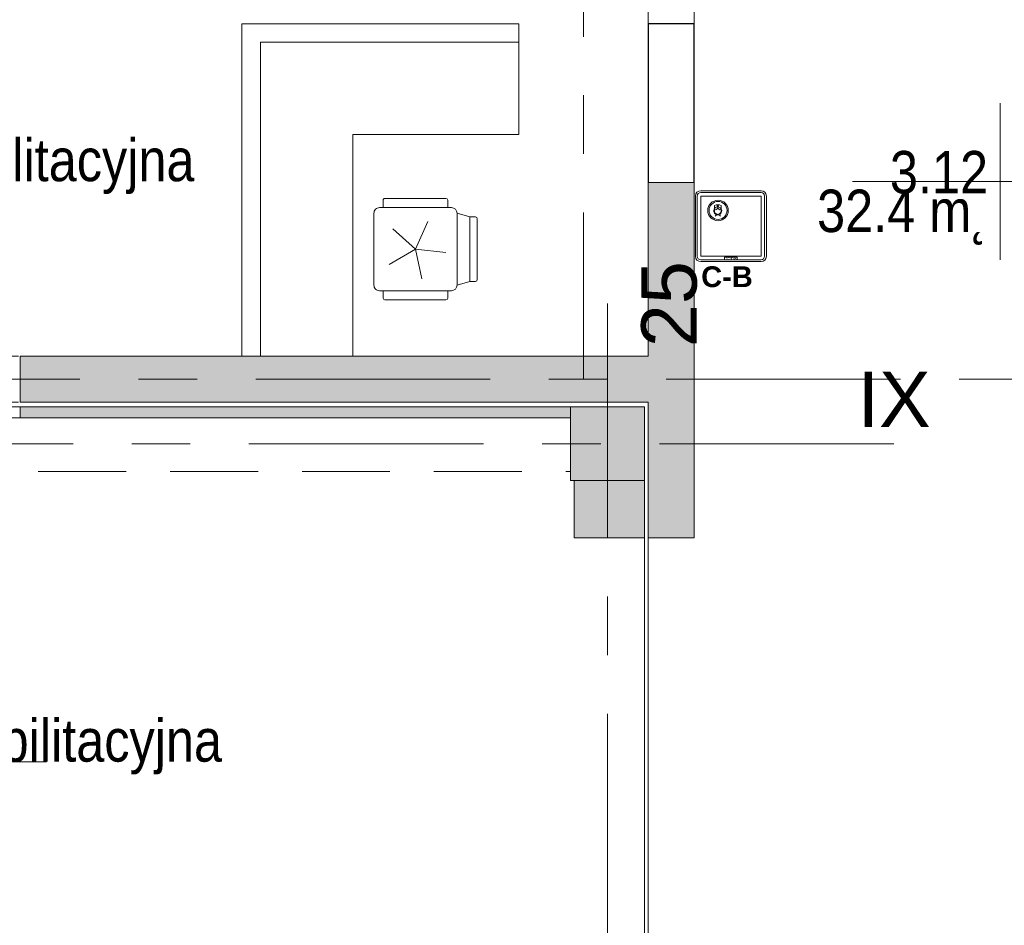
# Model space of a CAD drawing. Header units: centimetres. Extents: x -1737 to 22393, y -8842 to 3838.
# Tile 150 of 167: x 869 to 1402, y 2547 to 3038. Entities that reach past the tile are written whole.
import ezdxf

# ---------------------------------------------------------------- set-up
doc = ezdxf.new("R2010")
doc.units = ezdxf.units.CM
for name, pattern in [('Dash', [60, 30, -30]), ('Oś', [222.25, 127, -31.75, 31.75, -31.75]), ('Ukryte', [71.438, 47.625, -23.813])]:
    doc.linetypes.add(name, pattern=pattern)
for name, color, linetype, lineweight in [('A-AREA', 32, 'Continuous', 13), ('A-AREA-IDEN', 2, 'Continuous', 13), ('A-DETL-HDLN', 90, 'Ukryte', 9), ('A-DOOR', 31, 'Continuous', 13), ('A-DOOR-HDLN', 31, 'Continuous', 13), ('A-WALL', 113, 'Continuous', 13), ('A-WALL-PATT', 111, 'Continuous', 13), ('I-FURN', 30, 'Continuous', 9), ('PRZYW_Elementy_inst_przyw', 7, 'Continuous', 9), ('S-COLS', 52, 'Continuous', 13), ('S-GRID', 1, 'Continuous', 13), ('S-GRID-IDEN', 1, 'Continuous', 13)]:
    doc.layers.add(name, color=color, linetype=linetype, lineweight=lineweight)
doc.styles.add('adam', font='arialbd.ttf')
doc.styles.add('Arial_4', font='arial.ttf', dxfattribs={"height": 30})
doc.styles.add('Arial_7', font='arial.ttf', dxfattribs={"width": 0.85, "height": 23})

# ---------------------------------------------------------------- blocks, each defined once
blk = doc.blocks.new('M_Concrete-Square-Column - 400 x 400mm-1512407-3_piętro I __3_90 m_ - stan projektowany')
at = {"layer": 'S-COLS', "lineweight": 9}
blk.add_hatch(color=253, dxfattribs=at).paths.add_polyline_path([(20, -20), (20, 20), (-20, 20), (-20, -20), (11, -20)], flags=0)
for p, q in [((20, 20), (-20, 20)), ((-20, 20), (-20, -20)), ((20, -20), (20, 20)), ((-20, -20), (20, -20))]:
    blk.add_line(p, q, dxfattribs=at)
blk = doc.blocks.new('OTWOR_DRZWIOWY_NIEZABUD - 151x205-2280554-3_piętro I __3_90 m_ - stan projektowany')
at = {"layer": 'A-DOOR-HDLN', "linetype": 'Dash', "lineweight": 9}
for p, q in [((-75.5, 12.5), (75.5, 12.5)), ((-75.5, -12.5), (75.5, -12.5))]:
    blk.add_line(p, q, dxfattribs=at)
blk = doc.blocks.new('OTWOR_DRZWIOWY_NIEZABUD - 151x205-2280578-3_piętro I __3_90 m_ - stan projektowany')
at = {"layer": 'A-DOOR-HDLN', "linetype": 'Dash', "lineweight": 9}
for p, q in [((-75.5, 3), (75.5, 3)), ((-75.5, -3), (75.5, -3))]:
    blk.add_line(p, q, dxfattribs=at)
blk = doc.blocks.new('OTWOR_DRZWIOWY_NIEZABUD - 120x205-2433825-3_piętro I __3_90 m_ - stan projektowany')
at = {"layer": 'A-DOOR-HDLN', "linetype": 'Dash', "lineweight": 9}
for p, q in [((-60, 12.5), (60, 12.5)), ((-60, -12.5), (60, -12.5))]:
    blk.add_line(p, q, dxfattribs=at)
blk = doc.blocks.new('krzesło obrotowe - krzesło obrotowe-1270918-3_piętro I __3_90 m_ - stan projektowany')
at = {"layer": 'I-FURN'}
for p, q in [((-16.5, 27.5), (16.5, 27.5)), ((-19.5, 22.5), (19.5, 22.5)), ((-17.5, 22.5), (-17.5, 26.5)), ((17.5, 22.5), (17.5, 26.5)), ((-33.5, -16.5), (-33.5, 16.5)), ((-29.5, 17.5), (-32.5, 17.5)), ((-22.5, 19.5), (-29.5, 17.5)), ((-29.5, -17.5), (-29.5, 17.5)), ((-22.5, -19.5), (-22.5, 19.5)), ((-3.43, 16.14), (0, 0)), ((22.5, 19.5), (22.5, -19.5)), ((0, 0), (14.29, 8.25)), ((0, 0), (-16.41, 1.72)), ((-6.71, -15.07), (0, 0)), ((0, 0), (12.26, -11.04)), ((-32.5, -17.5), (-29.5, -17.5)), ((-29.5, -17.5), (-22.5, -19.5)), ((19.5, -22.5), (-19.5, -22.5)), ((-17.5, -22.5), (-17.5, -26.5)), ((17.5, -22.5), (17.5, -26.5)), ((16.5, -27.5), (-16.5, -27.5))]:
    blk.add_line(p, q, dxfattribs=at)
for centre, radius, start, end in [((-16.5, 26.5), 1, 90, 180), ((16.5, 26.5), 1, 0, 90), ((-19.5, 19.5), 3, 90, 180), ((19.5, 19.5), 3, 360, 90), ((-32.5, 16.5), 1, 90, 180), ((-32.5, -16.5), 1, 180, 270), ((-19.5, -19.5), 3, 180, 270), ((19.5, -19.5), 3, 270, 0), ((-16.5, -26.5), 1, 180, 270), ((16.5, -26.5), 1, 270, 0)]:
    blk.add_arc(centre, radius, start, end, dxfattribs=at)
blk = doc.blocks.new('Lada rejestracji4 - Lada rejestracji-2433925-3_piętro I __3_90 m_ - stan projektowany')
at = {"layer": 'I-FURN'}
for p, q in [((3035.83, -1022.08), (2855.83, -1022.08)), ((3035.83, -1172.08), (3035.83, -1022.08)), ((2855.83, -1032.08), (3025.83, -1032.08)), ((3025.83, -1032.08), (3025.83, -1172.08)), ((2855.83, -1082.08), (2975.83, -1082.08)), ((2975.83, -1082.08), (2975.83, -1172.08)), ((2975.83, -1172.08), (3025.83, -1172.08)), ((3025.83, -1172.08), (3035.83, -1172.08))]:
    blk.add_line(p, q, dxfattribs=at)
blk = doc.blocks.new('METKA_POMIESZCZENIA2 - Rozbudowana - bez ramki-2396678-3_piętro I __3_90 m_ - stan projektowany')
at = {"layer": 'A-AREA-IDEN'}
for p, q in [((0, 0.425), (0, 0)), ((0.0976, 0), (-0.8, 0)), ((-0.8, 0), (0.9, 0)), ((0, 0), (0, -0.425))]:
    blk.add_line(p, q, dxfattribs=at)
blk = doc.blocks.new('Ikona')
at = {"layer": 'PRZYW_Elementy_inst_przyw'}
h = blk.add_hatch(color=1, dxfattribs=at)
h.dxf.hatch_style = 1
h.paths.add_polyline_path([(-1065.97, 3801.31), (-1066.17, 3801.31), (-1066.17, 3801.08), (-1065.97, 3801.08)])
h.paths.add_polyline_path([(-1065.97, 3801.08), (-1066.17, 3801.08), (-1066.17, 3800.87), (-1065.97, 3800.87)])
h.paths.add_polyline_path([(-1065.74, 3801.08), (-1065.97, 3801.08), (-1065.97, 3800.87), (-1065.74, 3800.87)])
h.paths.add_polyline_path([(-1066.17, 3801.08), (-1066.41, 3801.08), (-1066.41, 3800.87), (-1066.17, 3800.87)])
h.paths.add_polyline_path([(-1065.97, 3800.87), (-1066.17, 3800.87), (-1066.17, 3800.64), (-1065.97, 3800.64)])
at = {"layer": 'PRZYW_Elementy_inst_przyw', "color": 1}
for p, q in [((-1067.65, 3799.71), (-1067.65, 3801.21)), ((-1064.49, 3799.71), (-1064.49, 3801.21))]:
    blk.add_line(p, q, dxfattribs=at)
for points in [[(-1065.74, 3801.08), (-1065.74, 3800.87), (-1066.41, 3800.87), (-1066.41, 3801.08)], [(-1066.17, 3801.31), (-1065.97, 3801.31), (-1065.97, 3800.64), (-1066.17, 3800.64)]]:
    blk.add_lwpolyline(points, close=True, dxfattribs=at)
for centre, radius, start, end in [((-1066.07, 3798.03), 3.55, 63.5398, 116.4602), ((-1066.07, 3798.74), 1.85, 31.7978, 276.8309), ((-1066.06, 3798.68), 1.6, 156.7793, 23.2207), ((-1066.07, 3795.45), 1.43, 32.8175, 147.1825), ((-1066.07, 3798.72), 1.65, 89.6447, 89.8927), ((-1066.08, 3798.74), 1.86, 277.2029, 31.4258)]:
    blk.add_arc(centre, radius, start, end, dxfattribs=at)
at = {"layer": 'PRZYW_Elementy_inst_przyw', "color": 1, "lineweight": 5}
for centre, start, end in [((-1067.2, 3800.4), 253.1892, 358.3615), ((-1064.92, 3800.4), 181.6385, 286.8108)]:
    blk.add_arc(centre, 1.14, start, end, dxfattribs=at)
blk = doc.blocks.new('UK4-PP')
at = {"layer": 'PRZYW_Elementy_inst_przyw', "color": 0}
for p, q in [((-17.11, 18.05), (-17.11, -14.59)), ((-16.15, 18.05), (-16.15, -14.59)), ((18.41, 20.93), (-14.23, 20.93)), ((-14.23, 19.97), (18.41, 19.97)), ((20.33, 18.05), (20.33, -14.59)), ((21.29, -14.59), (21.29, 18.05)), ((-14.23, -16.51), (18.41, -16.51)), ((-14.23, -17.47), (18.41, -17.47))]:
    blk.add_line(p, q, dxfattribs=at)
for points in [[(-14.23, 18.05), (18.41, 18.05), (18.41, -14.59), (-14.23, -14.59)], [(-1.4, -15.15), (5.58, -15.15), (5.58, -16.51), (-1.4, -16.51)]]:
    blk.add_lwpolyline(points, close=True, dxfattribs=at)
at = {"layer": 'PRZYW_Elementy_inst_przyw', "lineweight": 5}
for radius in [5.55, 4.87]:
    blk.add_circle((-4.87, 10.23), radius, dxfattribs=at)
at = {"layer": 'PRZYW_Elementy_inst_przyw', "color": 0}
for centre, radius, start, end in [((-14.23, 18.05), 2.88, 90, 180), ((-14.23, 18.05), 1.92, 90, 180), ((18.41, 18.05), 2.88, 0, 90), ((18.41, 18.05), 1.92, 0, 90), ((-14.23, -14.59), 2.88, 180, 270), ((-14.23, -14.59), 1.92, 180, 270), ((18.41, -14.59), 2.88, 270, 0), ((18.41, -14.59), 1.92, 270, 0)]:
    blk.add_arc(centre, radius, start, end, dxfattribs=at)
at = {"layer": 'PRZYW_Elementy_inst_przyw', "lineweight": 5, "xscale": 1.155937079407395, "yscale": 1.155937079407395, "zscale": 1.155937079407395}
blk.add_blockref('Ikona', (1227.3, -4381.07), dxfattribs=at)
at = {"layer": 'PRZYW_Elementy_inst_przyw', "color": 0, "insert": (-0.61, -15.26), "char_height": 1.056, "attachment_point": 1}
blk.add_mtext_dynamic_manual_height_columns('SCHIMA', width=11.8192, gutter_width=12.5, heights=[0], dxfattribs=at)

msp = doc.modelspace()

# ---------------------------------------------------------------- hatches: boundary and pattern name
at = {"layer": 'A-WALL-PATT'}
h = msp.add_hatch(color=9, dxfattribs=at)
h.paths.add_polyline_path([(1234.38, 2375.33), (1234.38, 2429.33), (1209.38, 2429.33), (1209.38, 2375.33)], flags=0)
h.paths.add_polyline_path([(1234.38, 2757.33), (1234.38, 2949.83), (1209.38, 2949.83), (1209.38, 2757.33)], flags=0)
h.paths.add_polyline_path([(1234.38, 3155.83), (1234.38, 3190.83), (1221.88, 3190.83), (1221.88, 3177.83), (1209.38, 3177.83), (1209.38, 3155.83)], flags=0)
at = {"layer": 'A-WALL-PATT', "lineweight": 5}
h = msp.add_hatch(color=254, dxfattribs=at)
h.paths.add_polyline_path([(-1232.62, 2830.83), (-1058.62, 2830.83), (-1058.62, 2855.83), (-1232.62, 2855.83)], flags=0)
h.paths.add_polyline_path([(-922.62, 2830.83), (-758.62, 2830.83), (-758.62, 2855.83), (-957.62, 2855.83), (-957.62, 2830.83)], flags=0)
h.paths.add_polyline_path([(-567.62, 2830.83), (-567.62, 2855.83), (-657.62, 2855.83), (-657.62, 2830.83)], flags=0)
h.paths.add_polyline_path([(718.38, 2830.83), (718.38, 2855.83), (542.38, 2855.83), (542.38, 2830.83), (584.53, 2830.83)], flags=0)
h.paths.add_polyline_path([(1049.38, 2830.83), (1209.38, 2830.83), (1209.38, 2855.83), (869.38, 2855.83), (869.38, 2830.83), (993.38, 2830.83)], flags=0)
at = {"layer": 'A-WALL-PATT'}
h = msp.add_hatch(color=9, dxfattribs=at)
h.paths.add_polyline_path([(607.38, 2822.33), (718.38, 2822.33), (718.38, 2828.33), (607.38, 2828.33)], flags=0)
h.paths.add_polyline_path([(1049.38, 2822.33), (1167.38, 2822.37), (1167.38, 2828.33), (869.38, 2828.33), (869.38, 2822.33), (993.38, 2822.33)], flags=0)
h = msp.add_hatch(color=9, dxfattribs=at)
h.paths.add_polyline_path([(1207.38, 2348.33), (1207.38, 2429.33), (1169.38, 2429.33), (1169.38, 2348.33), (1195.88, 2348.33)], flags=0)
h.paths.add_polyline_path([(1176.38, 2757.33), (1207.38, 2757.33), (1207.38, 2788.33), (1169.38, 2788.33), (1169.38, 2757.33)], flags=0)

# ---------------------------------------------------------------- linework, layer by layer
at = {"layer": 'A-AREA', "lineweight": 9}
for p, q in [((1207.38, 2429.33), (1207.38, 2757.33)), ((1209.38, 2429.33), (1209.38, 2757.33))]:
    msp.add_line(p, q, dxfattribs=at)
at = {"layer": 'A-DETL-HDLN'}
for p, q in [((-1192.62, 2828.33), (1167.38, 2828.33)), ((-1192.62, 2828.33), (1167.38, 2828.33)), ((-1192.62, 2793.33), (1167.38, 2793.33)), ((-1192.62, 2793.33), (1167.38, 2793.33))]:
    msp.add_line(p, q, dxfattribs=at)
at = {"layer": 'A-WALL', "color": 250, "lineweight": 25}
for p, q in [((1209.38, 3035.83), (1209.38, 2949.83)), ((1234.38, 3035.83), (1209.38, 3035.83)), ((1234.38, 2949.83), (1234.38, 3035.83))]:
    msp.add_line(p, q, dxfattribs=at)
at = {"layer": 'A-WALL', "lineweight": 9}
for p, q in [((1209.38, 2949.83), (1209.38, 2855.83)), ((1234.38, 2757.33), (1234.38, 2949.83)), ((1209.38, 2855.83), (869.38, 2855.83)), ((869.38, 2830.83), (869.38, 2855.83)), ((869.38, 2830.83), (1209.38, 2830.83)), ((1167.38, 2828.33), (869.38, 2828.33)), ((869.38, 2828.33), (869.38, 2822.33)), ((1209.38, 2830.83), (1209.38, 2757.33)), ((869.38, 2822.33), (1167.38, 2822.33)), ((1169.38, 2788.33), (1169.38, 2757.33)), ((1207.38, 2757.33), (1207.38, 2788.33)), ((1169.38, 2757.33), (1207.38, 2757.33)), ((1209.38, 2757.33), (1234.38, 2757.33))]:
    msp.add_line(p, q, dxfattribs=at)
at = {"layer": 'A-WALL'}
msp.add_line((1234.38, 2949.83), (1209.38, 2949.83), dxfattribs=at)
at = {"layer": 'S-GRID', "linetype": 'Oś'}
for p, q in [((1174.38, 3600.33), (1174.38, 2843.33)), ((1187.38, 2884.27), (1187.38, 27.13)), ((-1225.62, 2843.33), (1859.41, 2843.33)), ((1342.46, 2808.33), (-1368.76, 2808.33))]:
    msp.add_line(p, q, dxfattribs=at)

# ---------------------------------------------------------------- block references
at = {"layer": 'A-AREA-IDEN', "color": 0, "xscale": 99.99999999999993, "yscale": 99.99999999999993, "zscale": 99.99999999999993}
for p in [(1400.12, 2950.38), (793.63, 2635.91)]:
    msp.add_blockref('METKA_POMIESZCZENIA2 - Rozbudowana - bez ramki-2396678-3_piętro I __3_90 m_ - stan projektowany', p, dxfattribs=at)
at = {"layer": 'A-DOOR', "rotation": 90.00000000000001}
msp.add_blockref('OTWOR_DRZWIOWY_NIEZABUD - 120x205-2433825-3_piętro I __3_90 m_ - stan projektowany', (1221.88, 3095.83), dxfattribs=at)
at = {"layer": 'A-DOOR', "lineweight": 9}
msp.add_blockref('OTWOR_DRZWIOWY_NIEZABUD - 151x205-2280554-3_piętro I __3_90 m_ - stan projektowany', (793.88, 2843.33), dxfattribs=at)
at = {"layer": 'A-DOOR', "lineweight": 9, "rotation": 180}
msp.add_blockref('OTWOR_DRZWIOWY_NIEZABUD - 151x205-2280578-3_piętro I __3_90 m_ - stan projektowany', (793.88, 2825.33), dxfattribs=at)
at = {"layer": 'I-FURN'}
for name, p, rotation in [('Lada rejestracji4 - Lada rejestracji-2433925-3_piętro I __3_90 m_ - stan projektowany', (-32.7, 0), 90.00000000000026), ('krzesło obrotowe - krzesło obrotowe-1270918-3_piętro I __3_90 m_ - stan projektowany', (1083.38, 2913.73), 180)]:
    msp.add_blockref(name, p, dxfattribs=dict(at, rotation=rotation))
at = {"layer": 'PRZYW_Elementy_inst_przyw'}
ref = msp.add_blockref('UK4-PP', (1252.11, 2924.47), dxfattribs=at)
ref.add_attrib('NAZWA', 'C-B', (1238.12, 2893.19), dxfattribs={"color": 7, "linetype": 'Continuous', "lineweight": -3, "height": 11.25, "style": 'adam'})
at = {"layer": 'S-COLS', "lineweight": 9}
msp.add_blockref('M_Concrete-Square-Column - 400 x 400mm-1512407-3_piętro I __3_90 m_ - stan projektowany', (1187.38, 2808.33), dxfattribs=at)

# ---------------------------------------------------------------- texts
at = {"layer": 'A-AREA-IDEN', "color": 0, "char_height": 23, "line_spacing_factor": 0.936439, "style": 'Arial_7'}
for s, insert, width, attachment_point in [('\\pxt3.69565,7.3913,11.08696,14.78261,18.47826,22.17391,25.86957,29.56522,33.26087,36.95652,40.65217,44.34783,48.04348,51.73913,55.43478,59.13043,62.82609,66.52174,70.21739,73.91304,77.6087,81.30435,85,88.69565,92.3913,96.08696,99.78261,103.47826,107.17391,110.86957,114.56522,118.26087;{Sala\\Prehabilitacyjna}', (789.15, 2943.6), 172.04, 7), ('\\pxqr,t3.69565,7.3913,11.08696,14.78261,18.47826,22.17391,25.86957,29.56522,33.26087,36.95652,40.65217,44.34783,48.04348,51.73913,55.43478,59.13043,62.82609,66.52174,70.21739,73.91304,77.6087,81.30435,85,88.69565,92.3913,96.08696,99.78261,103.47826,107.17391,110.86957,114.56522,118.26087;{3.12}', (1393.47, 2943.6), 52.87, 9), ('\\pt84.99995,169.9999,255.00008,340.00003,424.99998,509.99993,595.00011,680.00006,765.00001,849.99996,934.99991,1020.00009,1105.00004,1189.99999,1274.99994,1359.99989,1445.00007,1530.00002,1614.99997,1699.99992,1785.0001,1870.00005,1955,2039.99995,2124.9999,2210.00008,2295.00003,2379.99998,2464.99993,2550.00011,2635.00006,2720.00001;32.4 m˛', (1393.47, 2945.99), 91.63, 3), ('\\pxt3.69565,7.3913,11.08696,14.78261,18.47826,22.17391,25.86957,29.56522,33.26087,36.95652,40.65217,44.34783,48.04348,51.73913,55.43478,59.13043,62.82609,66.52174,70.21739,73.91304,77.6087,81.30435,85,88.69565,92.3913,96.08696,99.78261,103.47826,107.17391,110.86957,114.56522,118.26087;{Sala\\Prehabilitacyjna}', (804.06, 2629.14), 172.04, 7)]:
    msp.add_mtext(s, dxfattribs=dict(at, insert=insert, width=width, attachment_point=attachment_point))
at = {"layer": 'S-GRID-IDEN', "insert": (1220.88, 2883.93), "char_height": 30, "width": 48.3, "attachment_point": 5, "rotation": 90, "line_spacing_factor": 0.936439, "style": 'Arial_4'}
msp.add_mtext('\\pxqc,t4.23333,8.46667,12.7,16.93333,21.16667,25.4,29.63333,33.86667,38.1,42.33333,46.56667,50.8,55.03333,59.26667,63.5,67.73333,71.96667,76.2,80.43333,84.66667,88.9,93.13333,97.36667,101.6,105.83333,110.06667,114.3,118.53333,122.76667,127,131.23333,135.46667;{25}', dxfattribs=at)
at = {"layer": 'S-GRID-IDEN', "insert": (1342.59, 2832.39), "char_height": 30, "width": 39.7, "attachment_point": 5, "line_spacing_factor": 0.936439, "style": 'Arial_4'}
msp.add_mtext('\\pxqc,t4.23333,8.46667,12.7,16.93333,21.16667,25.4,29.63333,33.86667,38.1,42.33333,46.56667,50.8,55.03333,59.26667,63.5,67.73333,71.96667,76.2,80.43333,84.66667,88.9,93.13333,97.36667,101.6,105.83333,110.06667,114.3,118.53333,122.76667,127,131.23333,135.46667;{IX}', dxfattribs=at)

doc.saveas('drawing.dxf')
